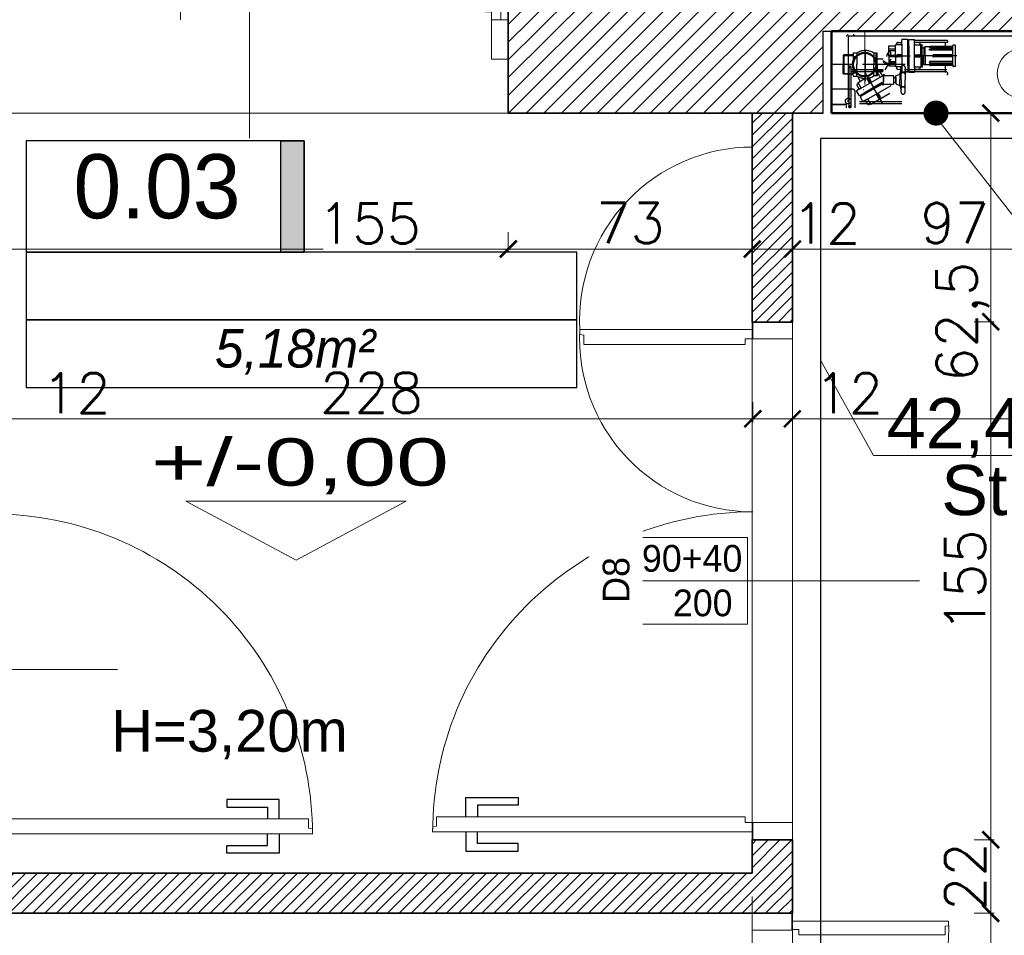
# Model space of a CAD drawing. Header units: millimetres. Extents: x -740 to 33545, y -26688 to 22494.
# Tile 153 of 256: x 10863 to 11158, y 10546 to 10820. Entities that reach past the tile are written whole.
import ezdxf
from ezdxf.lldxf.tags import DXFTag

# ---------------------------------------------------------------- set-up
doc = ezdxf.new("R2010")
doc.units = ezdxf.units.MM
doc.header["$MEASUREMENT"] = 0
doc.linetypes.add('ACAD_ISO10W100', pattern=[18, 12, -3, 0, -3])
doc.linetypes.add('DASHED', pattern=[19.05, 12.7, -6.35])
doc.layers.get('Defpoints').update_dxf_attribs({"color": 252})
for name, color, linetype, lineweight in [('_IS_EKO_opis', 7, 'Continuous', 18), ('_IS_EKO_W_hydrantowa', 96, 'Continuous', 30), ('A_istniejące ściany', 252, 'Continuous', 35), ('A_l.przerywana', 252, 'ICAD_ISO03W100', 9), ('A_okna wymieniane', 252, 'Continuous', 15), ('A_opisy', 252, 'Continuous', 15), ('A_projektowane sciany', 252, 'Continuous', 35), ('A_ściany projektowane', 252, 'Continuous', 35), ('l.przekrojowa', 252, 'Continuous', 30), ('l.przerywana', 252, 'ICAD_ISO03W100', 5), ('l.wypełnien', 252, 'Continuous', 5), ('Nowe_820-G Rysunki Obrazki_Nr_pióra__1', 252, 'Continuous', 13), ('Nowe_820-G Rysunki Obrazki_Nr_pióra__23', 252, 'Continuous', 15), ('WYMIAROWA', 252, 'Continuous', 20), ('wymiarowanie', 252, 'Continuous', 9)]:
    doc.layers.add(name, color=color, linetype=linetype, lineweight=lineweight)
for name, color, linetype in [('osie', 252, 'ACAD_ISO10W100'), ('stolarka', 252, 'Continuous'), ('tabelki opis', 252, 'Continuous')]:
    doc.layers.add(name, color=color, linetype=linetype)
doc.styles.add('Arial_1', font='arial.ttf')
doc.styles.add('PROFILE', font='GOTHIC.TTF', dxfattribs={"width": 0.8})
doc.styles.add('styl2', font='simplex.shx')
doc.styles.add('STYL_AUTOMATYCZNY_6', font='arial.ttf', dxfattribs={"width": 0.9924})
tags = doc.linetypes.add('ICAD_ISO03W100', pattern=[30, 12, -18]).pattern_tags.tags
tags[6:7] = [DXFTag(74, 4), DXFTag(75, 0), DXFTag(340, '0'), DXFTag(46, 1.0), DXFTag(50, 0.0), DXFTag(44, 0.0), DXFTag(45, 0.0)]
tags[4:5] = [DXFTag(74, 4), DXFTag(75, 0), DXFTag(340, '0'), DXFTag(46, 1.0), DXFTag(50, 0.0), DXFTag(44, 0.0), DXFTag(45, 0.0)]
doc.dimstyles.new('Skala 1-50', dxfattribs={"dimtxt": 12, "dimasz": 5, "dimexe": 1, "dimexo": 1, "dimgap": 1.5, "dimtad": 1, "dimdec": 1, "dimrnd": 0.5, "dimtxsty": 'styl2', "dimblk": 'ARCHTICK', "dimcen": 5, "dimadec": 0, "dimazin": 0, "dimtfac": 1, "dimtdec": 1, "dimtmove": 1, "dimatfit": 3, "dimldrblk": 'ARCHTICK', "dimfxl": 0, "dimlwd": -1, "dimlwe": -1, "dimarcsym": 0})

# ---------------------------------------------------------------- blocks, each defined once
blk = doc.blocks.new('_ArchTick')
at = {"color": 0, "linetype": 'ByBlock', "const_width": 0.15}
blk.add_lwpolyline([(-0.5, -0.5), (0.5, 0.5)], dxfattribs=at)
blk = doc.blocks.new('*D2239')
at = {"layer": 'Defpoints', "color": 0}
for p in [(10854.47, 10724.01), (10842.47, 10722.7), (10854.47, 10700.5)]:
    blk.add_point(p, dxfattribs=at)
at = {"layer": 'wymiarowanie', "color": 0}
for p, q in [((10842.47, 10705.5), (10842.47, 10699.5)), ((10854.47, 10705.5), (10854.47, 10699.5)), ((10842.47, 10700.5), (10854.47, 10700.5)), ((10854.47, 10700.5), (10889.45, 10700.5))]:
    blk.add_line(p, q, dxfattribs=at)
at = {"layer": 'wymiarowanie', "color": 0, "xscale": 5, "yscale": 5, "zscale": 5, "rotation": 180}
blk.add_blockref('_ArchTick', (10842.47, 10700.5), dxfattribs=at)
at = {"layer": 'wymiarowanie', "color": 0, "xscale": 5, "yscale": 5, "zscale": 5}
blk.add_blockref('_ArchTick', (10854.47, 10700.5), dxfattribs=at)
at = {"layer": 'wymiarowanie', "color": 0, "insert": (10880.19, 10708.15), "char_height": 12, "attachment_point": 5, "style": 'styl2'}
blk.add_mtext('12', dxfattribs=at)
blk = doc.blocks.new('*D2240')
at = {"layer": 'Defpoints', "color": 0}
for p in [(10854.47, 10724.01), (11082.53, 10714.16), (11082.53, 10700.5)]:
    blk.add_point(p, dxfattribs=at)
at = {"layer": 'wymiarowanie', "color": 0}
for p, q in [((10854.47, 10705.5), (10854.47, 10699.5)), ((11082.53, 10705.5), (11082.53, 10699.5)), ((10854.47, 10700.5), (11082.53, 10700.5))]:
    blk.add_line(p, q, dxfattribs=at)
at = {"layer": 'wymiarowanie', "color": 0, "xscale": 5, "yscale": 5, "zscale": 5, "rotation": 180}
blk.add_blockref('_ArchTick', (10854.47, 10700.5), dxfattribs=at)
at = {"layer": 'wymiarowanie', "color": 0, "xscale": 5, "yscale": 5, "zscale": 5}
blk.add_blockref('_ArchTick', (11082.53, 10700.5), dxfattribs=at)
at = {"layer": 'wymiarowanie', "color": 0, "insert": (10968.5, 10708.3), "char_height": 12, "attachment_point": 5, "style": 'styl2'}
blk.add_mtext('228', dxfattribs=at)
blk = doc.blocks.new('*D2241')
at = {"layer": 'Defpoints', "color": 0}
for p in [(11094.39, 10718.05), (11082.53, 10714.16), (11094.39, 10700.5)]:
    blk.add_point(p, dxfattribs=at)
at = {"layer": 'wymiarowanie', "color": 0}
for p, q in [((11082.53, 10705.5), (11082.53, 10699.5)), ((11094.39, 10705.5), (11094.39, 10699.5)), ((11082.53, 10700.5), (11094.39, 10700.5)), ((11094.39, 10700.5), (11120.52, 10700.5))]:
    blk.add_line(p, q, dxfattribs=at)
at = {"layer": 'wymiarowanie', "color": 0, "xscale": 5, "yscale": 5, "zscale": 5, "rotation": 180}
blk.add_blockref('_ArchTick', (11082.53, 10700.5), dxfattribs=at)
at = {"layer": 'wymiarowanie', "color": 0, "xscale": 5, "yscale": 5, "zscale": 5}
blk.add_blockref('_ArchTick', (11094.39, 10700.5), dxfattribs=at)
at = {"layer": 'wymiarowanie', "color": 0, "insert": (11111.26, 10708.15), "char_height": 12, "attachment_point": 5, "style": 'styl2'}
blk.add_mtext('12', dxfattribs=at)
blk = doc.blocks.new('*D2601')
at = {"layer": 'Defpoints', "color": 0}
for p in [(10854.47, 10791.99), (11009.41, 10791.99), (11009.41, 10751.3)]:
    blk.add_point(p, dxfattribs=at)
at = {"layer": 'wymiarowanie', "color": 0}
for p, q in [((10854.47, 10756.3), (10854.47, 10750.3)), ((11009.41, 10756.3), (11009.41, 10750.3)), ((10854.47, 10751.3), (10954.01, 10751.3)), ((11009.41, 10751.3), (10981.65, 10751.3))]:
    blk.add_line(p, q, dxfattribs=at)
at = {"layer": 'wymiarowanie', "color": 0, "xscale": 5, "yscale": 5, "zscale": 5, "rotation": 180}
blk.add_blockref('_ArchTick', (10854.47, 10751.3), dxfattribs=at)
at = {"layer": 'wymiarowanie', "color": 0, "xscale": 5, "yscale": 5, "zscale": 5}
blk.add_blockref('_ArchTick', (11009.41, 10751.3), dxfattribs=at)
at = {"layer": 'wymiarowanie', "color": 0, "insert": (10967.83, 10758.95), "char_height": 12, "attachment_point": 5, "style": 'styl2'}
blk.add_mtext('155', dxfattribs=at)
blk = doc.blocks.new('*D2602')
at = {"layer": 'Defpoints', "color": 0}
for p in [(11009.41, 10791.99), (11082.39, 10791.99), (11082.39, 10751.3)]:
    blk.add_point(p, dxfattribs=at)
at = {"layer": 'wymiarowanie', "color": 0}
for p, q in [((11009.41, 10756.3), (11009.41, 10750.3)), ((11082.39, 10756.3), (11082.39, 10750.3)), ((11009.41, 10751.3), (11082.39, 10751.3))]:
    blk.add_line(p, q, dxfattribs=at)
at = {"layer": 'wymiarowanie', "color": 0, "xscale": 5, "yscale": 5, "zscale": 5, "rotation": 180}
blk.add_blockref('_ArchTick', (11009.41, 10751.3), dxfattribs=at)
at = {"layer": 'wymiarowanie', "color": 0, "xscale": 5, "yscale": 5, "zscale": 5}
blk.add_blockref('_ArchTick', (11082.39, 10751.3), dxfattribs=at)
at = {"layer": 'wymiarowanie', "color": 0, "insert": (11045.9, 10759.1), "char_height": 12, "attachment_point": 5, "style": 'styl2'}
blk.add_mtext('73', dxfattribs=at)
blk = doc.blocks.new('*D2603')
at = {"layer": 'Defpoints', "color": 0}
for p in [(11082.39, 10791.99), (11094.39, 10791.99), (11094.39, 10751.3)]:
    blk.add_point(p, dxfattribs=at)
at = {"layer": 'wymiarowanie', "color": 0}
for p, q in [((11082.39, 10756.3), (11082.39, 10750.3)), ((11094.39, 10756.3), (11094.39, 10750.3)), ((11082.39, 10751.3), (11094.39, 10751.3))]:
    blk.add_line(p, q, dxfattribs=at)
at = {"layer": 'wymiarowanie', "color": 0, "xscale": 5, "yscale": 5, "zscale": 5, "rotation": 180}
blk.add_blockref('_ArchTick', (11082.39, 10751.3), dxfattribs=at)
at = {"layer": 'wymiarowanie', "color": 0, "xscale": 5, "yscale": 5, "zscale": 5}
blk.add_blockref('_ArchTick', (11094.39, 10751.3), dxfattribs=at)
at = {"layer": 'wymiarowanie', "color": 0, "insert": (11104.51, 10758.95), "char_height": 12, "attachment_point": 5, "style": 'styl2'}
blk.add_mtext('12', dxfattribs=at)
blk = doc.blocks.new('*D2604')
at = {"layer": 'Defpoints', "color": 0}
for p in [(11094.39, 10791.99), (11191.45, 10791.99), (11191.45, 10751.3)]:
    blk.add_point(p, dxfattribs=at)
at = {"layer": 'wymiarowanie', "color": 0}
for p, q in [((11094.39, 10756.3), (11094.39, 10750.3)), ((11191.45, 10756.3), (11191.45, 10750.3)), ((11094.39, 10751.3), (11191.45, 10751.3))]:
    blk.add_line(p, q, dxfattribs=at)
at = {"layer": 'wymiarowanie', "color": 0, "xscale": 5, "yscale": 5, "zscale": 5, "rotation": 180}
blk.add_blockref('_ArchTick', (11094.39, 10751.3), dxfattribs=at)
at = {"layer": 'wymiarowanie', "color": 0, "xscale": 5, "yscale": 5, "zscale": 5}
blk.add_blockref('_ArchTick', (11191.45, 10751.3), dxfattribs=at)
at = {"layer": 'wymiarowanie', "color": 0, "insert": (11142.92, 10759.1), "char_height": 12, "attachment_point": 5, "style": 'styl2'}
blk.add_mtext('97', dxfattribs=at)
blk = doc.blocks.new('*D2607')
at = {"layer": 'Defpoints', "color": 0}
for p in [(11094.39, 10718.05), (11401.42, 10718.05), (11401.42, 10700.5)]:
    blk.add_point(p, dxfattribs=at)
at = {"layer": 'wymiarowanie', "color": 0}
for p, q in [((11094.39, 10705.5), (11094.39, 10699.5)), ((11401.42, 10705.5), (11401.42, 10699.5)), ((11094.39, 10700.5), (11401.42, 10700.5))]:
    blk.add_line(p, q, dxfattribs=at)
at = {"layer": 'wymiarowanie', "color": 0, "xscale": 5, "yscale": 5, "zscale": 5, "rotation": 180}
blk.add_blockref('_ArchTick', (11094.39, 10700.5), dxfattribs=at)
at = {"layer": 'wymiarowanie', "color": 0, "xscale": 5, "yscale": 5, "zscale": 5}
blk.add_blockref('_ArchTick', (11401.42, 10700.5), dxfattribs=at)
at = {"layer": 'wymiarowanie', "color": 0, "insert": (11247.9, 10708.3), "char_height": 12, "attachment_point": 5, "style": 'styl2'}
blk.add_mtext('307', dxfattribs=at)
blk = doc.blocks.new('*D2833')
at = {"layer": 'Defpoints', "color": 0}
for p in [(11094.39, 10552.52), (11153.71, 10552.52), (11094.24, 10402.64)]:
    blk.add_point(p, dxfattribs=at)
at = {"layer": 'wymiarowanie', "color": 0}
for p, q in [((11148.71, 10552.52), (11154.71, 10552.52)), ((11153.71, 10402.64), (11153.71, 10552.52)), ((11148.71, 10402.64), (11154.71, 10402.64))]:
    blk.add_line(p, q, dxfattribs=at)
at = {"layer": 'wymiarowanie', "color": 0, "xscale": 5, "yscale": 5, "zscale": 5}
for p, rotation in [((11153.71, 10552.52), 90), ((11153.71, 10402.64), 270)]:
    blk.add_blockref('_ArchTick', p, dxfattribs=dict(at, rotation=rotation))
at = {"layer": 'wymiarowanie', "color": 0, "insert": (11145.91, 10477.58), "char_height": 12, "attachment_point": 5, "rotation": 90, "style": 'styl2'}
blk.add_mtext('150', dxfattribs=at)
blk = doc.blocks.new('*D2834')
at = {"layer": 'Defpoints', "color": 0}
for p in [(11094.39, 10574.52), (11153.71, 10574.52), (11094.39, 10552.52)]:
    blk.add_point(p, dxfattribs=at)
at = {"layer": 'wymiarowanie', "color": 0}
for p, q in [((11148.71, 10574.52), (11154.71, 10574.52)), ((11153.71, 10552.52), (11153.71, 10574.52)), ((11148.71, 10552.52), (11154.71, 10552.52))]:
    blk.add_line(p, q, dxfattribs=at)
at = {"layer": 'wymiarowanie', "color": 0, "xscale": 5, "yscale": 5, "zscale": 5}
for p, rotation in [((11153.71, 10574.52), 90), ((11153.71, 10552.52), 270)]:
    blk.add_blockref('_ArchTick', p, dxfattribs=dict(at, rotation=rotation))
at = {"layer": 'wymiarowanie', "color": 0, "insert": (11146.06, 10563.52), "char_height": 12, "attachment_point": 5, "rotation": 90, "style": 'styl2'}
blk.add_mtext('22', dxfattribs=at)
blk = doc.blocks.new('*D2835')
at = {"layer": 'Defpoints', "color": 0}
for p in [(11094.39, 10729.52), (11153.71, 10729.52), (11094.39, 10574.52)]:
    blk.add_point(p, dxfattribs=at)
at = {"layer": 'wymiarowanie', "color": 0}
for p, q in [((11148.71, 10729.52), (11154.71, 10729.52)), ((11153.71, 10574.52), (11153.71, 10729.52)), ((11148.71, 10574.52), (11154.71, 10574.52))]:
    blk.add_line(p, q, dxfattribs=at)
at = {"layer": 'wymiarowanie', "color": 0, "xscale": 5, "yscale": 5, "zscale": 5}
for p, rotation in [((11153.71, 10729.52), 90), ((11153.71, 10574.52), 270)]:
    blk.add_blockref('_ArchTick', p, dxfattribs=dict(at, rotation=rotation))
at = {"layer": 'wymiarowanie', "color": 0, "insert": (11146.06, 10652.02), "char_height": 12, "attachment_point": 5, "rotation": 90, "style": 'styl2'}
blk.add_mtext('155', dxfattribs=at)
blk = doc.blocks.new('*D2836')
at = {"layer": 'Defpoints', "color": 0}
for p in [(11132.12, 10791.99), (11153.71, 10791.99), (11094.39, 10729.52)]:
    blk.add_point(p, dxfattribs=at)
at = {"layer": 'wymiarowanie', "color": 0}
for p, q in [((11148.71, 10791.99), (11154.71, 10791.99)), ((11153.71, 10729.52), (11153.71, 10791.99)), ((11148.71, 10729.52), (11154.71, 10729.52))]:
    blk.add_line(p, q, dxfattribs=at)
at = {"layer": 'wymiarowanie', "color": 0, "xscale": 5, "yscale": 5, "zscale": 5}
for p, rotation in [((11153.71, 10791.99), 90), ((11153.71, 10729.52), 270)]:
    blk.add_blockref('_ArchTick', p, dxfattribs=dict(at, rotation=rotation))
at = {"layer": 'wymiarowanie', "color": 0, "insert": (11145.37, 10729.52), "char_height": 12, "attachment_point": 5, "rotation": 90, "style": 'styl2'}
blk.add_mtext('62,5', dxfattribs=at)

msp = doc.modelspace()

# ---------------------------------------------------------------- hatches: boundary and pattern name
at = {"layer": 'l.wypełnien'}
h = msp.add_hatch(dxfattribs=at)
h.set_pattern_fill('ANSI31', color=256, scale=30, style=0)
h.paths.add_polyline_path([(11009.41, 10808.08), (11009.41, 10791.99), (11103.57, 10791.99), (11103.57, 10816.54), (11178.57, 10816.54), (11178.57, 10791.99), (11191.45, 10791.99), (11191.45, 10834.32), (11169.43, 10834.32), (11169.43, 11134.32), (11169.43, 11331.32), (11249.87, 11331.32), (11249.87, 11346.56), (11249.87, 11358.41), (11249.87, 11374.5), (11169.43, 11374.5), (11126.25, 11374.5), (11126.25, 11134.32), (11126.25, 10834.32), (11009.41, 10834.32), (11009.41, 10819.93)])
h.paths.add_polyline_path([(11404.81, 11374.5), (11404.81, 11331.32), (11602.93, 11331.32), (11602.93, 11374.5)])
h.paths.add_polyline_path([(10316.23, 10791.99), (10406.43, 10791.99), (10425.43, 10791.99), (10444.43, 10791.99), (10463.43, 10791.99), (10488.71, 10791.99), (10488.71, 10808.08), (10488.71, 10819.93), (10488.71, 10834.32), (10316.23, 10834.32)])
h.paths.add_polyline_path([(10717.86, 10791.99), (10854.47, 10791.99), (10854.47, 10834.32), (10717.86, 10834.32)])
h.paths.add_polyline_path([(10643.65, 10834.32), (10643.65, 10819.93), (10643.65, 10808.08), (10643.65, 10791.99), (10717.86, 10791.99), (10717.86, 10834.32)])
h.paths.add_polyline_path([(11757.87, 11374.5), (11757.87, 11331.32), (11799.42, 11331.32), (11799.42, 11374.5)])
h.paths.add_polyline_path([(10280.43, 10834.32), (10280.43, 10791.99), (10316.23, 10791.99), (10316.23, 10834.32)])
h = msp.add_hatch(dxfattribs=at)
h.set_pattern_fill('ANSI31', color=256, scale=20, style=0)
h.paths.add_polyline_path([(10646.19, 10552.52), (10646.19, 10564.52), (10842.47, 10564.52), (10842.47, 10574.52), (10854.47, 10574.52), (10854.47, 10564.52), (11082.39, 10564.52), (11082.53, 10574.58), (11094.39, 10574.58), (11094.39, 10552.52), (10854.92, 10552.52)])
h.paths.add_polyline_path([(10842.47, 10676.52), (10854.47, 10676.52), (10854.47, 10791.99), (10842.47, 10791.99)])
h.paths.add_polyline_path([(10670.47, 10696.99), (10682.47, 10696.99), (10682.47, 10791.99), (10670.47, 10791.99)])
h.paths.add_polyline_path([(11082.39, 10729.46), (11094.39, 10729.46), (11094.39, 10791.99), (11082.39, 10791.99)])
at = {"layer": 'tabelki opis'}
msp.add_hatch(color=256, dxfattribs=at).paths.add_polyline_path([(10948.35, 10750.38), (10948.35, 10783.65), (10941.39, 10783.65), (10941.39, 10750.38)])

# ---------------------------------------------------------------- linework, layer by layer
at = {"layer": '_IS_EKO_opis'}
for q in [(11102.83, 10718.09, -2.15), (11217.99, 10689.47)]:
    msp.add_line((11118.6, 10689.47), q, dxfattribs=at)
at = {"layer": '_IS_EKO_W_hydrantowa'}
for p, q in [((11163.15, 10814.96), (11111.07, 10814.96)), ((11111.07, 10814.89), (11111.07, 10795.59)), ((11102.83, 10784.41), (11102.83, 10538.08, -8)), ((11163.17, 10784.41), (11102.83, 10784.41))]:
    msp.add_line(p, q, dxfattribs=at)
at = {"layer": 'A_istniejące ściany'}
for points in [[(11009.41, 10834.32), (11009.41, 10791.99)], [(11009.41, 10834.32), (11009.41, 10819.93)], [(11009.41, 10791.99), (11103.57, 10791.99)], [(11103.57, 10791.99), (11009.41, 10791.99)]]:
    msp.add_lwpolyline(points, dxfattribs=at)
at = {"layer": 'A_l.przerywana', "ltscale": 0.3}
for p, q in [((11082.39, 10729.52), (11082.39, 10574.52)), ((11094.39, 10729.52), (11094.39, 10574.52)), ((11082.39, 10557.52), (11082.39, 10402.52)), ((11094.39, 10557.52), (11094.39, 10402.52))]:
    msp.add_line(p, q, dxfattribs=at)
msp.add_lwpolyline([(11009.41, 10791.99), (10854.47, 10791.99)], dxfattribs=at)
msp.add_lwpolyline([(11009.41, 10791.99), (10854.47, 10791.99)], dxfattribs=at)
at = {"layer": 'A_okna wymieniane', "lineweight": 9}
msp.add_lwpolyline([(11004.33, 10819.93), (11007.12, 10819.93), (11007.12, 10915.7), (11005.61, 10915.69), (11005.43, 10914.54), (11002.59, 10914.54), (11002.59, 10822.23), (11004.33, 10822.23), (11004.33, 10819.93)], dxfattribs=at)
at = {"layer": 'A_okna wymieniane', "linetype": 'Continuous', "lineweight": 15}
for points in [[(11009.41, 10819.93), (11004.33, 10819.93)], [(11004.33, 10819.93), (11004.33, 10808.08)], [(11004.33, 10808.08), (11009.41, 10808.08)]]:
    msp.add_lwpolyline(points, dxfattribs=at)
at = {"layer": 'A_okna wymieniane', "linetype": 'ICAD_ISO03W100', "lineweight": 13, "ltscale": 0.3}
msp.add_arc((11007.12, 10819.93), 95.77, 89.9469, 179.9997, dxfattribs=at)
at = {"layer": 'A_opisy'}
for p, q in [((10931.94, 10888.71), (10931.94, 10784.45)), ((11136.41, 10791.99), (11182.6, 10732.79)), ((10892.47, 10625.52), (10837.47, 10625.52))]:
    msp.add_line(p, q, dxfattribs=at)
at = {"layer": 'A_opisy', "const_width": 3.75}
msp.add_lwpolyline([(11139.23, 10791.99, 1), (11135.48, 10791.99, 1)], format="xyb", close=True, dxfattribs=at)
at = {"layer": 'A_projektowane sciany'}
for points in [[(11082.39, 10564.52), (10854.47, 10564.52)], [(11094.39, 10552.52), (10854.47, 10552.52)]]:
    msp.add_lwpolyline(points, dxfattribs=at)
at = {"layer": 'A_ściany projektowane'}
for p, q in [((11082.39, 10791.99), (11082.39, 10729.46)), ((11094.39, 10791.99), (11094.39, 10729.46)), ((11082.39, 10729.46), (11094.39, 10729.46)), ((11082.39, 10574.58), (11082.39, 10564.52)), ((11082.39, 10574.52), (11094.39, 10574.52)), ((11094.39, 10574.58), (11094.39, 10552.52)), ((11094.39, 10552.52), (11082.39, 10552.52))]:
    msp.add_line(p, q, dxfattribs=at)
at = {"layer": 'l.przekrojowa'}
for p, q in [((11103.57, 10791.99), (11103.57, 10816.54)), ((11103.57, 10816.54), (11178.57, 10816.54))]:
    msp.add_line(p, q, dxfattribs=at)
at = {"layer": 'l.przerywana', "ltscale": 0.3}
for centre, radius, start, end in [((11082.53, 10730.01), 51.8, 90.0007, 183.0821), ((11082.53, 10724.44), 51.8, 176.9179, 269.9993), ((11094.24, 10547.63), 46.93, 270.0007, 3.0821)]:
    msp.add_arc(centre, radius, start, end, dxfattribs=at)
at = {"layer": 'Nowe_820-G Rysunki Obrazki_Nr_pióra__1', "linetype": 'Continuous', "lineweight": 13}
msp.add_lwpolyline([(11009.41, 10808.08), (11009.41, 10791.99)], dxfattribs=at)
at = {"layer": 'Nowe_820-G Rysunki Obrazki_Nr_pióra__23', "linetype": 'Continuous', "lineweight": 15}
for points in [[(11009.41, 10808.08), (11009.41, 10819.93)], [(11009.41, 10808.08), (11009.41, 10819.93)], [(11004.33, 10812.31), (11004.33, 10814.85)], [(11082.53, 10729.52), (11082.53, 10724.44)], [(11094.39, 10724.44), (11094.39, 10729.52)], [(11082.53, 10724.44), (11094.39, 10724.44)], [(11090.15, 10724.44), (11087.61, 10724.44)], [(11082.53, 10579.66), (11082.53, 10574.58)], [(11094.39, 10579.66), (11082.53, 10579.66)], [(11087.61, 10579.66), (11090.15, 10579.66)], [(11094.39, 10574.58), (11094.39, 10579.66)], [(11082.53, 10574.58), (11094.39, 10574.58)], [(11082.53, 10574.58), (11094.39, 10574.58)], [(11082.39, 10547.5), (11082.39, 10552.58)], [(11094.24, 10552.58), (11094.24, 10547.5)], [(11094.24, 10547.5), (11082.39, 10547.5)], [(11086.62, 10547.5), (11089.16, 10547.5)]]:
    msp.add_lwpolyline(points, dxfattribs=at)
at = {"layer": 'osie', "linetype": 'DASHED'}
for p, q in [((11125.27, 10809.09), (11125.27, 10812.39)), ((11125.27, 10809.09), (11125.27, 10812.39)), ((11126.97, 10812.39), (11125.27, 10812.39)), ((11125.52, 10812.39), (11125.52, 10812.71)), ((11125.91, 10813.11), (11127.17, 10813.15)), ((11128.87, 10813.99), (11127.17, 10813.99)), ((11127.17, 10812.59), (11127.17, 10813.99)), ((11127.17, 10812.59), (11127.17, 10804.19)), ((11128.87, 10812.39), (11128.87, 10813.99)), ((11128.87, 10806.12), (11128.87, 10812.39)), ((11129.23, 10813.99), (11130.93, 10813.99)), ((11129.23, 10812.09), (11129.23, 10813.99)), ((11130.93, 10805.59), (11130.93, 10813.99)), ((11140.59, 10813.74), (11130.93, 10813.74)), ((11132.19, 10813.11), (11130.93, 10813.15)), ((11140.59, 10813.14), (11130.93, 10813.14)), ((11131.13, 10812.39), (11132.83, 10812.39)), ((11132.58, 10812.39), (11132.58, 10812.71)), ((11133.18, 10812.44), (11132.83, 10812.44)), ((11132.83, 10809.09), (11132.83, 10812.44)), ((11132.83, 10809.09), (11132.83, 10812.39)), ((11133.18, 10809.09), (11133.18, 10812.44)), ((11140.14, 10811.94), (11140.14, 10813.14)), ((11143.03, 10812.29), (11142.53, 10812.29)), ((11143.03, 10812.29), (11143.03, 10805.89)), ((11109.76, 10809.37), (11109.56, 10809.17)), ((11112.56, 10809.38), (11109.76, 10809.37)), ((11109.76, 10809.37), (11109.79, 10803.58)), ((11112.55, 10809.98), (11113.66, 10809.99)), ((11112.55, 10809.98), (11112.57, 10806.49)), ((11113.66, 10809.99), (11113.68, 10806.49)), ((11116.18, 10810.69), (11116.18, 10801.51)), ((11118.7, 10809.95), (11118.72, 10806.52)), ((11119.76, 10809.95), (11118.7, 10809.95)), ((11119.42, 10806.52), (11119.41, 10809.95)), ((11119.78, 10806.52), (11119.76, 10809.95)), ((11122.66, 10809.19), (11123.51, 10810.66)), ((11123.81, 10809.75), (11123.22, 10808.64)), ((11123.27, 10809.09), (11123.27, 10812.07)), ((11123.27, 10812.07), (11125.27, 10812.07)), ((11123.27, 10811.17), (11125.27, 10811.17)), ((11123.27, 10810.75), (11125.27, 10810.75)), ((11123.39, 10810.44), (11123.66, 10810.28)), ((11125.27, 10811.92), (11125.27, 10812.07)), ((11127.17, 10809.39), (11125.82, 10809.39)), ((11128.87, 10812.09), (11129.05, 10811.39)), ((11129.23, 10812.09), (11129.05, 10811.39)), ((11129.05, 10811.39), (11129.05, 10806.79)), ((11129.05, 10806.79), (11129.05, 10811.39)), ((11129.23, 10812.07), (11129.23, 10805.79)), ((11130.93, 10809.39), (11132.26, 10809.39)), ((11132.83, 10811.92), (11132.83, 10812.07)), ((11132.83, 10809.09), (11132.83, 10812.07)), ((11133.73, 10811.37), (11133.18, 10811.37)), ((11134.13, 10811.74), (11133.73, 10811.74)), ((11133.73, 10811.74), (11133.73, 10809.09)), ((11135.42, 10811.79), (11134.13, 10811.79)), ((11134.13, 10809.09), (11134.13, 10811.79)), ((11134.13, 10809.09), (11134.13, 10811.74)), ((11142.33, 10811.64), (11135.34, 10811.64)), ((11142.33, 10811.94), (11135.73, 10811.94)), ((11142.33, 10811.23), (11135.73, 10811.23)), ((11142.33, 10810.76), (11135.73, 10810.76)), ((11142.33, 10809.42), (11136.66, 10809.42)), ((11142.33, 10806.39), (11142.33, 10812.09)), ((11112.57, 10806.49), (11106.07, 10806.49)), ((11109.56, 10809.17), (11112.56, 10809.18)), ((11109.56, 10809.17), (11109.58, 10806.48)), ((11128.1, 10806.53), (11109.58, 10806.53)), ((11109.59, 10803.78), (11109.58, 10806.48)), ((11112.56, 10808.96), (11113.67, 10808.96)), ((11112.57, 10803.19), (11112.57, 10806.49)), ((11113.69, 10803), (11113.68, 10806.49)), ((11118.73, 10803.09), (11118.72, 10806.52)), ((11119.42, 10806.52), (11119.44, 10803.09)), ((11119.77, 10808.19), (11121.58, 10808.19)), ((11119.78, 10806.52), (11119.79, 10803.1)), ((11121.43, 10807.7), (11121.71, 10807.54)), ((11121.53, 10807.23), (11122.92, 10806.43)), ((11121.71, 10807.54), (11123.1, 10806.74)), ((11122.92, 10806.43), (11122.07, 10804.96)), ((11123.1, 10806.74), (11123.95, 10808.21)), ((11123.27, 10809.31), (11125.27, 10809.31)), ((11123.27, 10809.09), (11123.27, 10806.11)), ((11123.27, 10808.88), (11125.27, 10808.88)), ((11123.27, 10807.44), (11125.27, 10807.44)), ((11123.27, 10807.02), (11125.27, 10807.02)), ((11124.49, 10809.09), (11129.64, 10809.09)), ((11125.27, 10809.09), (11125.27, 10806.11)), ((11125.27, 10809.09), (11125.27, 10805.79)), ((11127.17, 10808.79), (11125.84, 10808.8)), ((11143.62, 10809.09), (11128.47, 10809.09)), ((11128.87, 10806.09), (11129.05, 10806.79)), ((11129.23, 10806.09), (11129.05, 10806.79)), ((11130.93, 10808.79), (11132.28, 10808.8)), ((11132.83, 10809.09), (11132.83, 10806.11)), ((11132.83, 10809.09), (11132.83, 10805.74)), ((11132.83, 10809.09), (11132.83, 10805.79)), ((11133.18, 10809.09), (11133.18, 10805.74)), ((11133.73, 10806.81), (11133.18, 10806.81)), ((11133.73, 10806.44), (11133.73, 10809.09)), ((11134.13, 10806.44), (11133.73, 10806.44)), ((11134.13, 10809.09), (11134.13, 10806.39)), ((11134.13, 10809.09), (11134.13, 10806.44)), ((11135.42, 10806.39), (11134.13, 10806.39)), ((11142.33, 10806.54), (11135.34, 10806.54)), ((11142.33, 10807.43), (11135.73, 10807.43)), ((11142.33, 10806.96), (11135.73, 10806.96)), ((11142.33, 10808.77), (11136.66, 10808.77)), ((11142.33, 10806.39), (11142.33, 10806.09)), ((11109.59, 10803.78), (11112.58, 10803.8)), ((11109.79, 10803.58), (11109.59, 10803.78)), ((11112.58, 10803.6), (11109.79, 10803.58)), ((11111.27, 10805.79), (11111.27, 10793.89)), ((11111.87, 10805.79), (11111.87, 10793.89)), ((11140.59, 10804.94), (11111.87, 10804.94)), ((11140.59, 10804.34), (11111.87, 10804.34)), ((11112.58, 10804.02), (11113.69, 10804.03)), ((11114.8, 10799.32), (11122.07, 10803.52)), ((11116.18, 10803.93), (11118.77, 10799.44)), ((11118.65, 10805.45), (11118.72, 10805.32)), ((11119.33, 10804.13), (11119.46, 10804.21)), ((11119.43, 10804.19), (11119.73, 10804.37)), ((11120.58, 10802.89), (11119.73, 10804.37)), ((11119.78, 10804.86), (11121.6, 10804.87)), ((11119.86, 10804.15), (11120.13, 10804.31)), ((11120.67, 10804.17), (11121.34, 10803.1)), ((11121.6, 10803.61), (11121.59, 10801.95)), ((11123.27, 10806.11), (11125.27, 10806.11)), ((11125.27, 10806.26), (11125.27, 10806.11)), ((11126.97, 10805.79), (11125.27, 10805.79)), ((11125.3, 10803.17), (11126.5, 10803.67)), ((11125.52, 10805.79), (11125.52, 10805.48)), ((11125.91, 10805.08), (11127.17, 10805.04)), ((11126.5, 10803.67), (11126.88, 10804.93)), ((11126.5, 10803.67), (11126.51, 10801.97)), ((11126.89, 10801.97), (11126.87, 10805.64)), ((11128.87, 10804.19), (11127.17, 10804.19)), ((11128.08, 10805.69), (11128.1, 10801.98)), ((11128.87, 10806.12), (11128.87, 10805.79)), ((11128.87, 10805.79), (11128.87, 10804.19)), ((11129.23, 10805.79), (11129.23, 10804.19)), ((11129.23, 10804.19), (11130.93, 10804.19)), ((11130.93, 10805.59), (11130.93, 10804.19)), ((11132.19, 10805.08), (11130.93, 10805.04)), ((11131.13, 10805.79), (11132.83, 10805.79)), ((11132.58, 10805.79), (11132.58, 10805.48)), ((11132.83, 10806.26), (11132.83, 10806.11)), ((11133.18, 10805.74), (11132.83, 10805.74)), ((11142.33, 10806.24), (11135.73, 10806.24)), ((11140.14, 10804.14), (11140.14, 10806.24)), ((11143.03, 10805.89), (11142.53, 10805.89)), ((11112.58, 10803), (11113.69, 10803)), ((11114.14, 10800.85), (11113.87, 10800.69)), ((11116.2, 10802.32), (11114.02, 10801.07)), ((11114.87, 10799.59), (11114.02, 10801.07)), ((11121.25, 10801.09), (11115.82, 10797.95)), ((11121.43, 10800.77), (11116, 10797.64)), ((11120.76, 10800.59), (11116.78, 10798.29)), ((11120.76, 10800.59), (11116.78, 10798.29)), ((11117.57, 10800.92), (11116.89, 10802.09)), ((11118.09, 10801.22), (11117.42, 10802.37)), ((11119.79, 10803.1), (11118.73, 10803.09)), ((11121.28, 10801.1), (11120.76, 10800.59)), ((11121.46, 10800.79), (11120.76, 10800.59)), ((11121.25, 10801.09), (11121.53, 10801.25)), ((11121.58, 10800.28), (11121.59, 10801.95)), ((11121.59, 10801.95), (11121.58, 10800.64)), ((11121.58, 10800.64), (11124.66, 10800.62)), ((11121.59, 10801.95), (11121.6, 10803.26)), ((11121.6, 10803.26), (11124.67, 10803.24)), ((11124.67, 10803.24), (11124.66, 10800.62)), ((11124.66, 10802.62), (11125.31, 10802.62)), ((11124.66, 10801.28), (11125.31, 10801.28)), ((11125.31, 10801.97), (11125.3, 10803.17)), ((11125.31, 10801.93), (11125.3, 10800.72)), ((11125.3, 10800.72), (11126.5, 10800.23)), ((11125.31, 10802.62), (11125.31, 10801.97)), ((11125.31, 10801.28), (11125.31, 10801.93)), ((11126.5, 10800.23), (11126.51, 10801.93)), ((11126.89, 10801.92), (11126.87, 10798.26)), ((11128.08, 10798.21), (11128.1, 10801.92)), ((11112.57, 10799.09), (11106.07, 10799.09)), ((11113.07, 10798.59), (11113.07, 10793.59)), ((11114.8, 10799.32), (11113.58, 10798.62)), ((11114.43, 10797.15), (11113.58, 10798.62)), ((11113.72, 10800.16), (11114.31, 10799.04)), ((11115.82, 10797.95), (11114.43, 10797.15)), ((11116, 10797.64), (11114.61, 10796.84)), ((11115.72, 10798.89), (11115.68, 10798.89)), ((11116.08, 10798.1), (11116.78, 10798.29)), ((11116.26, 10797.79), (11116.78, 10798.29)), ((11116.68, 10796.06), (11123.95, 10800.26)), ((11123.51, 10797.82), (11117.8, 10794.52)), ((11121.36, 10794.96), (11118.77, 10799.44)), ((11119.45, 10797.66), (11120.12, 10796.49)), ((11119.97, 10797.96), (11120.63, 10796.81)), ((11126.5, 10800.23), (11126.88, 10798.96)), ((11106.07, 10794.59), (11110.07, 10794.59)), ((11110.57, 10794.59), (11106.07, 10794.59)), ((11110.57, 10793.59), (11110.57, 10794.59)), ((11111.32, 10795.59), (11110.82, 10795.59)), ((11111.32, 10795.59), (11110.82, 10795.59)), ((11110.84, 10796.56), (11110.88, 10796.37)), ((11111.07, 10795.34), (11111.07, 10795.84)), ((11111.07, 10795.34), (11111.07, 10795.84)), ((11111.25, 10794.81), (11111.3, 10794.62)), ((11127.17, 10795.34), (11111.87, 10795.34)), ((11127.17, 10794.74), (11111.87, 10794.74)), ((11114.61, 10796.84), (11115.46, 10795.36)), ((11116.68, 10796.06), (11115.46, 10795.36)), ((11116.86, 10794.71), (11116.19, 10795.79)), ((11116.76, 10797.08), (11116.75, 10797.05)), ((11116.95, 10795.99), (11117.8, 10794.52)), ((11117.67, 10794.74), (11117.4, 10794.58)), ((11111.82, 10793.89), (11111.32, 10793.89)), ((11111.57, 10793.64), (11111.57, 10794.14))]:
    msp.add_line(p, q, dxfattribs=at)
for centre, radius in [((11111.57, 10805.79), 0.3), ((11111.07, 10795.59), 0.85), ((11111.57, 10793.89), 0.325), ((11111.57, 10793.89), 0.3)]:
    msp.add_circle(centre, radius, dxfattribs=at)
for centre, radius, start, end in [((11111.07, 10814.89), 0.5, 90, 180), ((11112.57, 10814.89), 0.5, 0, 90), ((11125.92, 10812.71), 0.4, 92, 179.7276), ((11126.97, 10812.59), 0.2, 270, 0), ((11131.13, 10812.59), 0.2, 180, 270), ((11132.18, 10812.71), 0.4, 0.2724, 88), ((11140.59, 10813.44), 0.3, 270, 90), ((11142.53, 10812.09), 0.2, 90, 180), ((11116.2, 10806.11), 4.58, 56.8666, 123.6636), ((11123.46, 10809.94), 0.4, 332, 59.7276), ((11125.82, 10809.1), 0.298, 89.6478, 274.8086), ((11132.28, 10809.09), 0.298, 269.6478, 94.8086), ((11135.73, 10811.54), 0.4, 90, 165.5225), ((11136.66, 10809.09), 0.327, 90, 270), ((11122.84, 10809.09), 0.2, 150, 240), ((11135.73, 10806.64), 0.4, 194.4775, 270), ((11120.33, 10803.96), 0.4, 32, 119.7276), ((11125.92, 10805.48), 0.4, 180.2724, 268), ((11127.48, 10805.64), 0.605, 0.2651, 180.2651), ((11127.48, 10804.71), 0.636, 198.2133, 342.3169), ((11127.49, 10803.44), 0.636, 18.2133, 162.3169), ((11126.97, 10805.59), 0.2, 0, 90), ((11131.13, 10805.59), 0.2, 90, 180), ((11132.18, 10805.48), 0.4, 272, 359.7276), ((11140.59, 10803.84), 0.3, 270, 90), ((11142.53, 10806.09), 0.2, 180, 270), ((11114.07, 10800.35), 0.4, 120.2724, 208), ((11116.2, 10806.9), 4.58, 236.8666, 303.6636), ((11118.74, 10804.49), 5.04, 198.2791, 216.9146), ((11117.15, 10802.24), 0.298, 25.1914, 210.3522), ((11120.76, 10802.99), 0.2, 210, 300), ((11112.57, 10798.59), 0.5, 0, 90), ((11114.7, 10799.49), 0.2, 300, 30), ((11127.48, 10798.25), 0.605, 179.7349, 359.7349), ((11127.49, 10800.46), 0.636, 197.6831, 341.7867), ((11127.48, 10799.19), 0.636, 17.6831, 161.7867), ((11116.78, 10795.89), 0.2, 30, 120), ((11117.2, 10794.93), 0.4, 212, 299.7276), ((11120.38, 10796.64), 0.298, 209.6478, 34.8086)]:
    msp.add_arc(centre, radius, start, end, dxfattribs=at)
at = {"layer": 'osie', "linetype": 'DASHED', "extrusion": (0, 0, -1)}
msp.add_ellipse((11135.73, 10810.99), major_axis=(-0.387, 0), ratio=0.605026, start_param=4.712389, end_param=7.853982, dxfattribs=at)
at = {"layer": 'osie', "linetype": 'DASHED'}
msp.add_ellipse((11135.73, 10807.2), major_axis=(-0.387, 0), ratio=0.605026, start_param=4.712389, end_param=7.853982, dxfattribs=at)
at = {"layer": 'stolarka', "lineweight": 9}
for points in [[(11082.53, 10724.44), (11082.53, 10727.23), (11030.81, 10727.23), (11030.83, 10725.73), (11031.97, 10725.55), (11031.97, 10722.7), (11080.23, 10722.7), (11080.23, 10724.44), (11082.53, 10724.44)], [(10855.05, 10579.06), (10855.05, 10576.27), (10950.82, 10576.27), (10950.8, 10577.78), (10949.65, 10577.96), (10949.65, 10580.8), (10857.35, 10580.8), (10857.35, 10579.06), (10855.05, 10579.06)], [(11082.53, 10579.66), (11082.53, 10576.88), (10986.77, 10576.88), (10986.78, 10578.38), (10987.93, 10578.56), (10987.93, 10581.4), (11080.23, 10581.4), (11080.23, 10579.66), (11082.53, 10579.66)], [(11094.24, 10547.63), (11094.24, 10550.16), (11141.1, 10550.16), (11141.09, 10548.8), (11140.05, 10548.63), (11140.05, 10546.06), (11096.33, 10546.06), (11096.33, 10547.63), (11094.24, 10547.63)]]:
    msp.add_lwpolyline(points, dxfattribs=at)
at = {"layer": 'stolarka'}
for points in [[(10940.9, 10580.8), (10940.9, 10586.6), (10925.24, 10586.6), (10925.24, 10584.28), (10937.42, 10584.28), (10937.42, 10580.8)], [(10996.68, 10581.4), (10996.68, 10587.21), (11012.35, 10587.21), (11012.35, 10584.88), (11000.16, 10584.88), (11000.16, 10581.4)], [(10996.68, 10576.88), (10996.68, 10571.08), (11012.35, 10571.08), (11012.35, 10573.4), (11000.16, 10573.4), (11000.16, 10576.88)], [(10940.9, 10576.27), (10940.9, 10570.47), (10925.24, 10570.47), (10925.24, 10572.79), (10937.42, 10572.79), (10937.42, 10576.27)]]:
    msp.add_lwpolyline(points, dxfattribs=at)
at = {"layer": 'stolarka', "linetype": 'ICAD_ISO03W100', "lineweight": 13, "ltscale": 0.3}
for centre, start, end in [((10855.05, 10576.27), 359.9469, 89.9997), ((11082.54, 10576.88), 90.0003, 180.0531)]:
    msp.add_arc(centre, 95.77, start, end, dxfattribs=at)
at = {"layer": 'tabelki opis'}
for points in [[(10948.35, 10783.65), (10865.19, 10783.65), (10865.19, 10750.38), (10948.35, 10750.38), (10948.35, 10783.65)], [(10865.19, 10730.11), (11029.93, 10730.11), (11029.93, 10750.38), (10865.19, 10750.38), (10865.19, 10730.11)], [(10865.19, 10709.83), (11029.93, 10709.83), (11029.93, 10730.11), (10865.19, 10730.11), (10865.19, 10709.83)]]:
    msp.add_lwpolyline(points, dxfattribs=at)
msp.add_lwpolyline([(10948.35, 10750.38), (10941.39, 10750.38), (10941.39, 10783.65), (10948.35, 10783.65)], close=True, dxfattribs=at)
at = {"layer": 'WYMIAROWA', "lineweight": 50}
for p, q in [((11106.07, 10791.99), (11106.07, 10816.49)), ((11176.07, 10816.49), (11106.07, 10816.49)), ((11176.07, 10791.99), (11106.07, 10791.99))]:
    msp.add_line(p, q, dxfattribs=at)
at = {"layer": 'WYMIAROWA'}
msp.add_line((11116.01, 10816.49), (11116.01, 10800.55), dxfattribs=at)
at = {"layer": 'WYMIAROWA', "lineweight": 50}
msp.add_circle((11116.01, 10806.49), 3.5, dxfattribs=at)
at = {"layer": 'WYMIAROWA'}
msp.add_circle((11163.17, 10803.83), 7.5, dxfattribs=at)
at = {"layer": 'wymiarowanie', "linetype": 'ByBlock'}
msp.add_lwpolyline([(10945.92, 10658.16), (10978.87, 10675.89), (10912.97, 10675.89)], close=True, dxfattribs=at)

# ---------------------------------------------------------------- texts
at = {"layer": '_IS_EKO_opis', "linetype": 'ByBlock', "insert": (11168.61, 10706.68, 18208.61), "char_height": 15, "width": 112.237, "attachment_point": 2, "line_spacing_factor": 0.8, "style": 'Arial_1'}
msp.add_mtext('42,4 x 2,6 St. oc.', dxfattribs=at)
at = {"layer": 'Nowe_820-G Rysunki Obrazki_Nr_pióra__1', "linetype": 'Continuous', "lineweight": 13, "insert": (10890.59, 10598.55), "char_height": 12.5, "attachment_point": 7, "style": 'STYL_AUTOMATYCZNY_6'}
msp.add_mtext('\\A1;{\\pql;\\fArial|b0|i0|c238|p0;\\W0.992400;H=3,20m}', dxfattribs=at)
at = {"layer": 'tabelki opis', "attachment_point": 1}
for s, insert, char_height, width in [('{\\fCentury Gothic|b0|i0|c238|p34;0.03}', (10879.34, 10779.69), 19.2, 56.7), ('{\\fCentury Gothic|b0|i1|c238|p34;5,18m²}', (10921.66, 10727.35), 11.52, 68.7387), ('\\pi37.53728;{\\fCentury Gothic|b0|i1|c238|p34;WÓZKOWNIA}', (10557.41, 10652), 10.24, 164.736)]:
    msp.add_mtext(s, dxfattribs=dict(at, insert=insert, char_height=char_height, width=width))
at = {"layer": 'wymiarowanie', "style": 'PROFILE', "width": 1.5}
msp.add_text('+/-0,00', height=14.149, dxfattribs=at).set_placement((10902.5, 10680.49))
at = {"layer": 'wymiarowanie', "insert": (5416.61, 10685.24), "char_height": 12, "width": 621.5287, "attachment_point": 1}
msp.add_mtext('\\pi202.60874;{\\fCentury Gothic|b0|i0|c238|p34;Pokrycie dachowe projektowana blachodachówka}\\P\\pi470.78474;{\\fCentury Gothic|b0|i0|c238|p34;w kolorze RAL 7016}', dxfattribs=at)

# ---------------------------------------------------------------- dimensions: what is measured, and where the dimension line sits
at = {"layer": 'wymiarowanie'}
dim = msp.add_linear_dim(base=(11153.71, 10791.99), p1=(11094.39, 10729.52), p2=(11132.12, 10791.99), angle=90, dimstyle='Skala 1-50', dxfattribs=at)
dim.commit()
dim.dimension.update_dxf_attribs({"geometry": '*D2836', "text_midpoint": (11153.71, 10729.52), "dimtype": 160})
for base, p1, p2, picture, middle in [((11009.41, 10751.3), (10854.47, 10791.99), (11009.41, 10791.99), '*D2601', (10967.83, 10751.3)), ((11094.39, 10751.3), (11082.39, 10791.99), (11094.39, 10791.99), '*D2603', (11104.51, 10751.3)), ((10854.47, 10700.5), (10842.47, 10722.7), (10854.47, 10724.01), '*D2239', (10880.19, 10700.5)), ((11094.39, 10700.5), (11082.53, 10714.16), (11094.39, 10718.05), '*D2241', (11111.26, 10701.6))]:
    dim = msp.add_linear_dim(base=base, p1=p1, p2=p2, dimstyle='Skala 1-50', dxfattribs=at)
    dim.commit()
    dim.dimension.update_dxf_attribs({"geometry": picture, "text_midpoint": middle, "dimtype": 160})
for base, p1, p2, picture, middle in [((11082.39, 10751.3), (11009.41, 10791.99), (11082.39, 10791.99), '*D2602', (11045.9, 10759.1)), ((11191.45, 10751.3), (11094.39, 10791.99), (11191.45, 10791.99), '*D2604', (11142.92, 10759.1)), ((11082.53, 10700.5), (10854.47, 10724.01), (11082.53, 10714.16), '*D2240', (10968.5, 10708.3)), ((11401.42, 10700.5), (11094.39, 10718.05), (11401.42, 10718.05), '*D2607', (11247.9, 10708.3))]:
    dim = msp.add_linear_dim(base=base, p1=p1, p2=p2, dimstyle='Skala 1-50', dxfattribs=at)
    dim.commit()
    dim.dimension.update_dxf_attribs({"geometry": picture, "text_midpoint": middle})
for base, p1, p2, picture, middle in [((11153.71, 10574.52), (11094.39, 10552.52), (11094.39, 10574.52), '*D2834', (11146.06, 10563.52)), ((11153.71, 10552.52), (11094.24, 10402.64), (11094.39, 10552.52), '*D2833', (11145.91, 10477.58))]:
    dim = msp.add_linear_dim(base=base, p1=p1, p2=p2, angle=90, dimstyle='Skala 1-50', dxfattribs=at)
    dim.commit()
    dim.dimension.update_dxf_attribs({"geometry": picture, "text_midpoint": middle})

# ---------------------------------------------------------------- next in the draw order: texts
at = {"layer": 'A_opisy', "ltscale": 0.3, "insert": (11064.39, 10652.02), "char_height": 8, "width": 26, "attachment_point": 5, "bg_fill": 2}
msp.add_mtext('{\\fCentury Gothic|b0|i0|c238|p0;90+40}\\P\\pi6.34800;{\\fCentury Gothic|b0|i0|c238|p0;200}', dxfattribs=at)

# ---------------------------------------------------------------- next in the draw order: linework, layer by layer
at = {"layer": 'A_opisy'}
msp.add_line((11132.39, 10652.02), (11077.39, 10652.02), dxfattribs=at)
at = {"layer": 'A_opisy', "lineweight": 30, "ltscale": 0.3}
msp.add_lwpolyline([(11034.58, 10639.02), (11034.58, 10665.02), (11047.58, 10665.02), (11047.58, 10639.02)], close=True, dxfattribs=at)
at = {"layer": 'A_opisy', "ltscale": 0.3}
for points in [[(11047.58, 10665.02), (11080.91, 10665.02), (11080.91, 10652.02), (11047.58, 10652.02)], [(11047.58, 10652.02), (11080.91, 10652.02), (11080.91, 10639.02), (11047.58, 10639.02)]]:
    msp.add_lwpolyline(points, close=True, dxfattribs=at)

# ---------------------------------------------------------------- next in the draw order: dimensions: what is measured, and where the dimension line sits
at = {"layer": 'wymiarowanie'}
dim = msp.add_linear_dim(base=(11153.71, 10729.52), p1=(11094.39, 10574.52), p2=(11094.39, 10729.52), angle=90, dimstyle='Skala 1-50', dxfattribs=at)
dim.commit()
dim.dimension.update_dxf_attribs({"geometry": '*D2835', "text_midpoint": (11146.06, 10652.02)})

# ---------------------------------------------------------------- next in the draw order: texts
at = {"layer": 'A_opisy', "ltscale": 0.3, "insert": (11041.7, 10652.28), "char_height": 8, "width": 26, "attachment_point": 5, "rotation": 90, "bg_fill": 2}
msp.add_mtext('{\\fCentury Gothic|b0|i0|c238|p0;D8}', dxfattribs=at)

doc.saveas('drawing.dxf')
